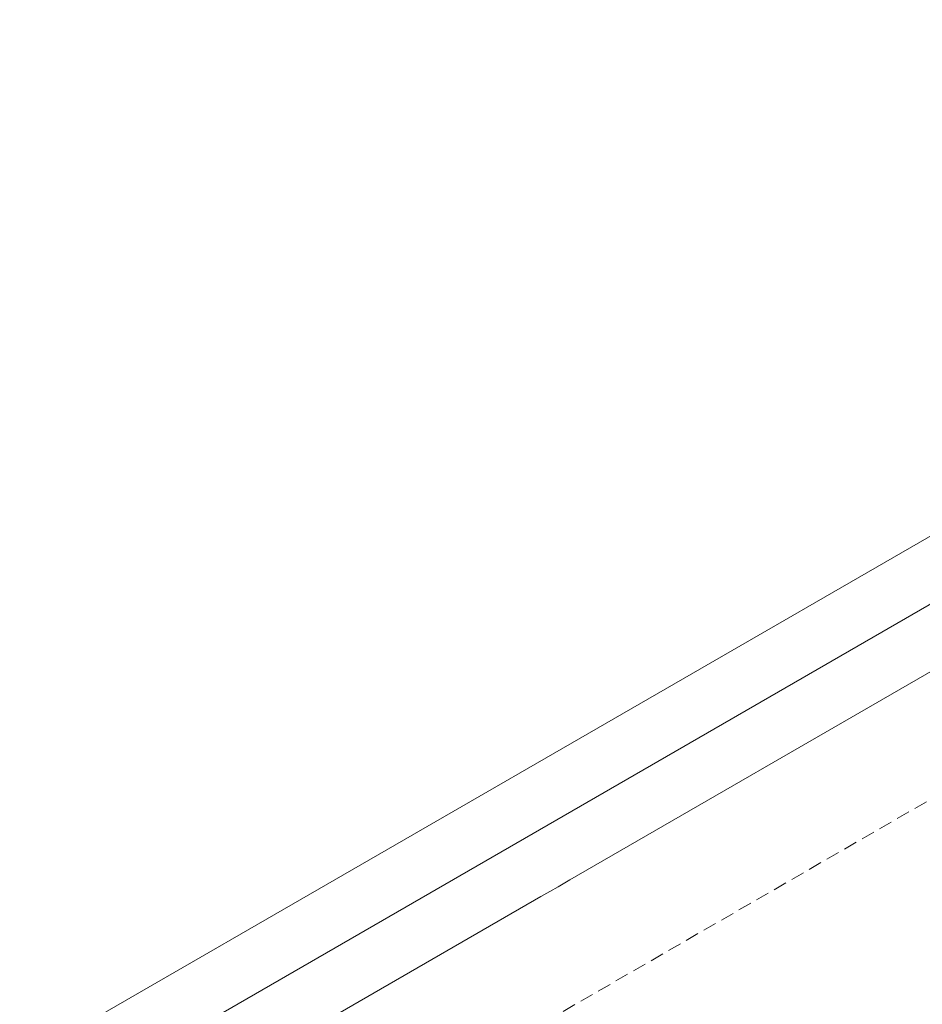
# Model space of a CAD drawing. Header units: millimetres. Extents: x 4480191 to 4481199, y -30324204 to -30323479.
# Tile 33 of 256: x 4480413 to 4480426, y -30324175 to -30324161. Entities that reach past the tile are written whole.
import ezdxf

# ---------------------------------------------------------------- set-up
doc = ezdxf.new("R2010")
doc.units = ezdxf.units.MM
doc.linetypes.add('JIS_02_2.0', pattern=[0.3, 0.2, -0.1])
doc.layers.add('DI-Elementos externos em vista', color=9, linetype='Continuous', lineweight=5)
doc.layers.add('DI-Área do detalhe', color=7, linetype='JIS_02_2.0', lineweight=9)

msp = doc.modelspace()

# ---------------------------------------------------------------- linework, layer by layer
at = {"layer": 'DI-Elementos externos em vista'}
for p, q in [((4480439.64, -30324160.663), (4480413.373, -30324175.828)), ((4480439.64, -30324161.671), (4480414.389, -30324176.25)), ((4480421.09, -30324173.381), (4480427.222, -30324169.841)), ((4480420.916, -30324173.482), (4480421.09, -30324173.381)), ((4480420.662, -30324173.628), (4480420.797, -30324173.551)), ((4480420.797, -30324173.551), (4480420.916, -30324173.482)), ((4480415.869, -30324176.395), (4480420.662, -30324173.628))]:
    msp.add_line(p, q, dxfattribs=at)
at = {"layer": 'DI-Área do detalhe'}
msp.add_lwpolyline([(4480439.64, -30324185.499), (4480416.523, -30324198.846), (4480398.389, -30324188.376), (4480439.64, -30324164.56)], dxfattribs=at)

doc.saveas('drawing.dxf')
